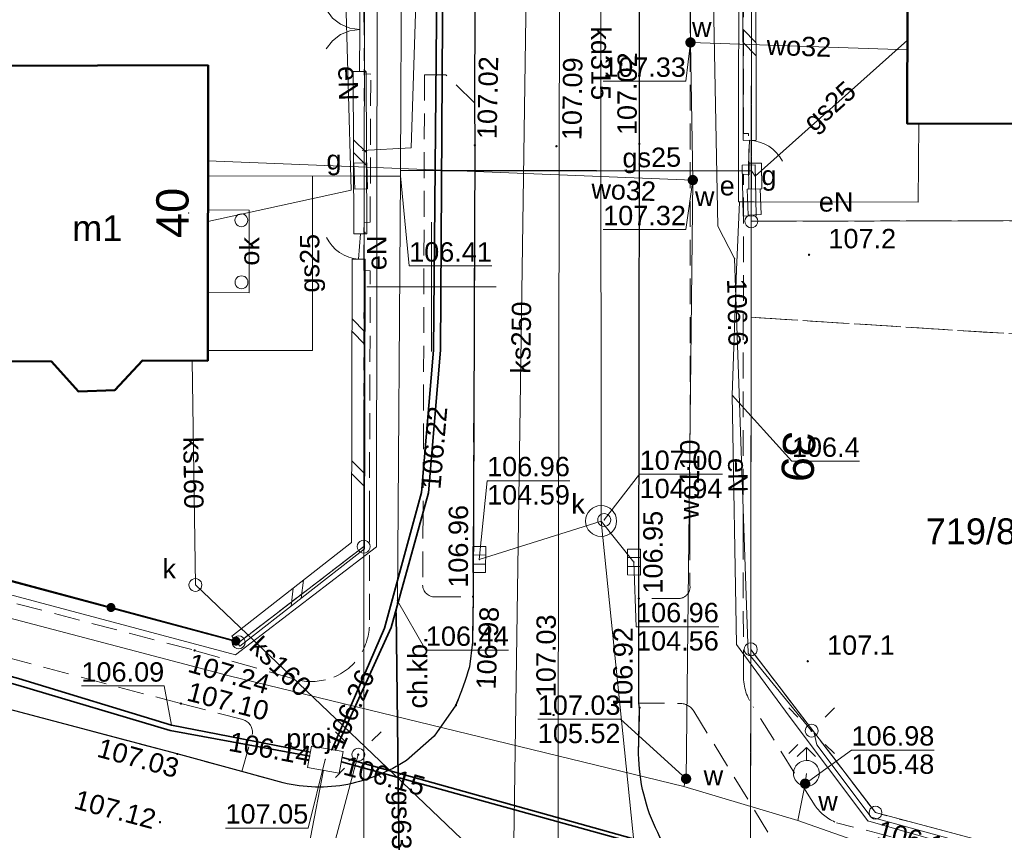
# Model space of a CAD drawing. Extents: x 6447898 to 6448503, y 5806748 to 5807122.
# Tile 47 of 50: x 6448434 to 6448472, y 5806929 to 5806960. Entities that reach past the tile are written whole.
import ezdxf
from ezdxf.enums import TextEntityAlignment as Align

# ---------------------------------------------------------------- set-up
doc = ezdxf.new("R2010")
doc.units = 0
doc.header["$PDSIZE"] = 0.75
for name, pattern in [('PRZER1-1', [2, 1, -1]), ('PRZER2-1', [3, 2, -1]), ('PRZER3-1', [4, 3, -1])]:
    doc.linetypes.add(name, pattern=pattern)
doc.layers.get('0').update_dxf_attribs({"linetype": 'CONTINUOUS', "lineweight": 13})
for name, color, linetype, lineweight in [('GEPADR', 7, 'CONTINUOUS', 18), ('GEPADR_O', 7, 'CONTINUOUS', 18), ('GEPPGD', 7, 'CONTINUOUS', 18), ('GESBZO', 1, 'CONTINUOUS', 50), ('GESBZO_O', 1, 'CONTINUOUS', 50), ('GESDZI', 7, 'CONTINUOUS', 18), ('GESDZI_O', 7, 'CONTINUOUS', 18), ('GESKKL', 3, 'PRZER3-1', 18), ('GESUZY', 3, 'PRZER1-1', 18), ('GSLDSO', 7, 'CONTINUOUS', 18), ('GSLINK', 7, 'CONTINUOUS', 18), ('GSLINK_O', 7, 'CONTINUOUS', 18), ('GSLKBR', 7, 'CONTINUOUS', 18), ('GSLKFU', 7, 'CONTINUOUS', 18), ('GSLKOG', 7, 'CONTINUOUS', 35), ('GSLKRW', 7, 'CONTINUOUS', 25), ('GSPWPN', 42, 'CONTINUOUS', 13), ('GSPWPN_O', 42, 'CONTINUOUS', 13), ('GSPWPS', 7, 'CONTINUOUS', 13), ('GSPWPS_O', 7, 'CONTINUOUS', 13), ('GSSKOA', 7, 'PRZER3-1', 18), ('GSSKOD', 7, 'PRZER2-1', 18), ('GSSKOD_O', 7, 'PRZER2-1', 18), ('GULEPR', 240, 'CONTINUOUS', 18), ('GULEPR_O', 240, 'CONTINUOUS', 18), ('GULGPR', 2, 'CONTINUOUS', 18), ('GULGPR_O', 2, 'CONTINUOUS', 18), ('GULKPR', 32, 'CONTINUOUS', 18), ('GULKPR_O', 32, 'CONTINUOUS', 18), ('GULLKT', 7, 'CONTINUOUS', 18), ('GULLOB', 7, 'CONTINUOUS', 35), ('GULTPR', 30, 'CONTINUOUS', 18), ('GULWPR', 5, 'CONTINUOUS', 18), ('GULWPR_O', 5, 'CONTINUOUS', 18), ('GUPELA', 7, 'CONTINUOUS', 18), ('GUPELA_O', 7, 'CONTINUOUS', 18), ('GUPESE', 240, 'CONTINUOUS', 18), ('GUPESE_O', 240, 'CONTINUOUS', 18), ('GUPGSG', 2, 'CONTINUOUS', 18), ('GUPGSG_O', 2, 'CONTINUOUS', 18), ('GUPISN', 7, 'PRZER1-1', 18), ('GUPIWZ', 7, 'CONTINUOUS', 18), ('GUPIWZ_O', 7, 'CONTINUOUS', 18), ('GUPKKS', 32, 'CONTINUOUS', 18), ('GUPKSD', 32, 'CONTINUOUS', 18), ('GUPKSD_O', 32, 'CONTINUOUS', 18), ('GUPPRZ', 7, 'CONTINUOUS', 18), ('GUPPRZ_O', 7, 'CONTINUOUS', 18), ('GUPWDT', 5, 'CONTINUOUS', 18), ('GUPWZA', 5, 'CONTINUOUS', 18), ('GUPWZA_O', 5, 'CONTINUOUS', 18), ('GUSIKP', 7, 'CONTINUOUS', 18)]:
    doc.layers.add(name, color=color, linetype=linetype, lineweight=lineweight)
doc.styles.add('GEO-INFO', font='arial.ttf')

# ---------------------------------------------------------------- blocks, each defined once
blk = doc.blocks.new('KOLO')
blk.add_hatch(color=0).paths.add_polyline_path([(-0.5, 0), (-0.482963, -0.12941), (-0.433013, -0.25), (-0.353553, -0.353553), (-0.25, -0.433013), (-0.12941, -0.482963), (0, -0.5), (0.12941, -0.482963), (0.25, -0.433013), (0.353553, -0.353553), (0.433013, -0.25), (0.482963, -0.12941), (0.5, 0), (0.482963, 0.12941), (0.433013, 0.25), (0.353553, 0.353553), (0.25, 0.433013), (0.12941, 0.482963), (0, 0.5), (-0.12941, 0.482963), (-0.25, 0.433013), (-0.353553, 0.353553), (-0.433013, 0.25), (-0.482963, 0.12941)])
blk = doc.blocks.new('POINT')
at = {"color": 0}
blk.add_point((0, 0), dxfattribs=at)
blk = doc.blocks.new('SUEO')
blk.add_hatch(color=0).paths.add_polyline_path([(-0.002174, 0.089974), (0.023762, 0.086807), (0.042561, 0.0793), (0.060131, 0.066965), (0.076266, 0.047786), (0.086234, 0.025762), (0.089972, 0.002226), (0.088646, -0.015553), (0.081114, -0.038994), (0.066834, -0.060276), (0.049699, -0.075033), (0.027576, -0.085671), (0.004027, -0.08991), (-0.019639, -0.087831), (-0.040932, -0.080154), (-0.059082, -0.067892), (-0.073734, -0.051607), (-0.08374, -0.032979), (-0.089221, -0.011817), (-0.089063, 0.012951), (-0.082571, 0.035806), (-0.069528, 0.057148), (-0.048957, 0.075519), (-0.026898, 0.085887)])
at = {"color": 0}
for points in [[(-1.767767, 1.767767), (-1.06066, 1.06066)], [(1.767767, 1.767767), (1.06066, 1.06066)], [(-1.767767, -1.767767), (-1.06066, -1.06066)], [(1.767767, -1.767767), (1.06066, -1.06066)]]:
    blk.add_lwpolyline(points, dxfattribs=at)
blk = doc.blocks.new('OKRAG_PELNY')
at = {"color": 0}
blk.add_lwpolyline([(0, 0.5), (0.12941, 0.482963), (0.25, 0.433013), (0.353553, 0.353553), (0.433013, 0.25), (0.482963, 0.12941), (0.5, 0), (0.482963, -0.12941), (0.433013, -0.25), (0.353553, -0.353553), (0.25, -0.433013), (0.12941, -0.482963), (0, -0.5), (-0.12941, -0.482963), (-0.25, -0.433013), (-0.353553, -0.353553), (-0.433013, -0.25), (-0.482963, -0.12941), (-0.5, 0), (-0.482963, 0.12941), (-0.433013, 0.25), (-0.353553, 0.353553), (-0.25, 0.433013), (-0.12941, 0.482963)], close=True, dxfattribs=at)
blk = doc.blocks.new('SUUS05')
at = {"color": 0}
blk.add_lwpolyline([(0.5, -0.25), (-0.5, -0.25), (-0.5, 0.25), (0.5, 0.25)], close=True, dxfattribs=at)
for points in [[(-0.175, -0.25), (-0.175, 0.25)], [(0.175, -0.25), (0.175, 0.25)]]:
    blk.add_lwpolyline(points, dxfattribs=at)
blk = doc.blocks.new('SUUS02')
at = {"color": 0}
for points in [[(-0.707107, 1.292893), (0, 2), (0.707107, 1.292893)], [(0, 1), (0, 2)]]:
    blk.add_lwpolyline(points, dxfattribs=at)
blk.add_lwpolyline([(0, 1), (0.173648, 0.984808), (0.34202, 0.939693), (0.5, 0.866025), (0.642788, 0.766044), (0.766044, 0.642788), (0.866025, 0.5), (0.939693, 0.34202), (0.984808, 0.173648), (1, 0), (0.984808, -0.173648), (0.939693, -0.34202), (0.866025, -0.5), (0.75575, -0.654861), (0.618159, -0.786053), (0.458227, -0.888835), (0.281733, -0.959493), (0.095056, -0.995472), (-0.095056, -0.995472), (-0.281733, -0.959493), (-0.458227, -0.888835), (-0.618159, -0.786053), (-0.75575, -0.654861), (-0.866025, -0.5), (-0.945001, -0.327068), (-0.989821, -0.142315), (-0.998867, 0.047582), (-0.971812, 0.235759), (-0.909632, 0.415415), (-0.814576, 0.580057), (-0.690079, 0.723734), (-0.540641, 0.841254), (-0.371662, 0.928368), (-0.189251, 0.981929)], close=True, dxfattribs=at)
blk = doc.blocks.new('SZAFA1')
at = {"color": 0}
blk.add_lwpolyline([(-1, -0.5), (-1, 0.5), (1, 0.5), (1, -0.5)], close=True, dxfattribs=at)
blk = doc.blocks.new('PION_C')
at = {"color": 0}
blk.add_lwpolyline([(0, 0.5), (0, -0.5)], dxfattribs=at)
blk = doc.blocks.new('ODTN_1')
at = {"color": 0}
for points in [[(-1, -0.5), (0, 0.5)], [(0, -0.5), (1, 0.5)]]:
    blk.add_lwpolyline(points, dxfattribs=at)
blk = doc.blocks.new('KTOK04')
at = {"color": 0}
blk.add_lwpolyline([(0, 0), (-0.01711, -0.261052), (-0.068148, -0.517638), (-0.152241, -0.765367), (-0.267949, -1), (-0.413293, -1.217523), (-0.585786, -1.414214), (-0.782477, -1.586707), (-1, -1.732051)], dxfattribs=at)
blk = doc.blocks.new('SLBRA')
at = {"color": 0}
for points in [[(1.732051, 1), (1.414214, 0.585786), (1, 0.267949), (0.517638, 0.068148), (0, 0)], [(0, 0), (0.517638, -0.068148), (1, -0.267949), (1.414214, -0.585786), (1.732051, -1)]]:
    blk.add_lwpolyline(points, dxfattribs=at)
blk = doc.blocks.new('EPPGS')
at = {"color": 0}
blk.add_lwpolyline([(0, 0.5), (0.154508, 0.475528), (0.293893, 0.404508), (0.404508, 0.293893), (0.475528, 0.154508), (0.5, 0), (0.475528, -0.154508), (0.404508, -0.293893), (0.293893, -0.404508), (0.154508, -0.475528), (0, -0.5), (-0.154508, -0.475528), (-0.293893, -0.404508), (-0.404508, -0.293893), (-0.475528, -0.154508), (-0.5, 0), (-0.475528, 0.154508), (-0.404508, 0.293893), (-0.293893, 0.404508), (-0.154508, 0.475528)], close=True, dxfattribs=at)

msp = doc.modelspace()

# ---------------------------------------------------------------- linework, layer by layer
at = {"elevation": 100, "flags": 128}
for points in [[(6448450, 5806947.5), (6448450, 5806952.5)], [(6448447.5, 5806950), (6448452.5, 5806950)]]:
    msp.add_lwpolyline(points, dxfattribs=at)
at = {"layer": 'GESBZO', "elevation": 10.18}
for points in [[(6448468.461, 5806970.541), (6448468.42, 5806956.322), (6448478.35, 5806956.291), (6448478.391, 5806970.511)], [(6448441.35, 5806958.581), (6448441.341, 5806947.138), (6448438.81, 5806947.145), (6448437.739, 5806945.994), (6448436.337, 5806945.94), (6448435.288, 5806947.109), (6448432.768, 5806947.115), (6448432.769, 5806952.117), (6448432.777, 5806958.558)]]:
    msp.add_lwpolyline(points, close=True, dxfattribs=at)
at = {"layer": 'GESDZI', "elevation": 10.22}
for points in [[(6448451.475, 5806843.245), (6448436.147, 5806843.125), (6448446.026, 5806890.422), (6448447.396, 5806911.94), (6448447.376, 5806939.938), (6448447.408, 5806962.689), (6448447.424, 5806979.994)], [(6448454.981, 5806978.402), (6448454.973, 5806968.901), (6448454.775, 5806858.844), (6448451.475, 5806843.245)], [(6448462.365, 5806935.958), (6448462.325, 5806908.98), (6448460.615, 5806886.432), (6448454.775, 5806858.844), (6448454.973, 5806968.901), (6448454.981, 5806978.402)], [(6448462.409, 5806976.837), (6448462.405, 5806973.555), (6448462.385, 5806952.537), (6448462.365, 5806935.958)], [(6448497.912, 5806969.357), (6448497.902, 5806952.606), (6448480.14, 5806952.572), (6448462.385, 5806952.537), (6448462.405, 5806973.555)], [(6448462.325, 5806908.98), (6448462.365, 5806935.958), (6448467.194, 5806929.638), (6448480.19, 5806926.168), (6448493.782, 5806922.538)]]:
    msp.add_lwpolyline(points, dxfattribs=at)
for points in [[(6448332.817, 5806965.509), (6448359.985, 5806958.259), (6448379.593, 5806953.02), (6448391.93, 5806949.73), (6448411.381, 5806944.54), (6448442.539, 5806936.231), (6448447.376, 5806939.938), (6448447.396, 5806911.94), (6448440.63, 5806921.2), (6448424.701, 5806925.452), (6448391.569, 5806934.296), (6448381.911, 5806936.874), (6448375.149, 5806938.679), (6448326.848, 5806951.572), (6448295.739, 5806959.876), (6448290.74, 5806961.21), (6448290.765, 5806976.733), (6448305.664, 5806972.762)], [(6448447.408, 5806962.689), (6448447.376, 5806939.938), (6448442.539, 5806936.231), (6448411.381, 5806944.54), (6448411.401, 5806962.609)], [(6448462.385, 5806952.537), (6448480.14, 5806952.572), (6448480.19, 5806926.168), (6448467.194, 5806929.638), (6448462.365, 5806935.958)]]:
    msp.add_lwpolyline(points, close=True, dxfattribs=at)
at = {"layer": 'GESKKL', "ltscale": 0.5}
for p, q in [((6448480.14, 5806952.572, 10.06), (6448462.385, 5806952.537, 10.06)), ((6448462.385, 5806952.537, 10.06), (6448462.38, 5806948.819, 10.06)), ((6448462.38, 5806948.819, 10.06), (6448462.365, 5806935.958, 10.06)), ((6448480.149, 5806947.69, 10.06), (6448462.38, 5806948.819, 10.06)), ((6448462.38, 5806948.819, 10.06), (6448480.149, 5806947.69, 10.06)), ((6448462.365, 5806935.958, 10.06), (6448467.194, 5806929.638, 10.06)), ((6448467.194, 5806929.638, 10.06), (6448480.19, 5806926.168, 10.06))]:
    msp.add_line(p, q, dxfattribs=at)
at = {"layer": 'GESUZY', "ltscale": 0.5}
for p, q in [((6448480.14, 5806952.572, 10.08), (6448462.385, 5806952.537, 10.08)), ((6448462.385, 5806952.537, 10.08), (6448462.38, 5806948.819, 10.08)), ((6448462.38, 5806948.819, 10.08), (6448462.365, 5806935.958, 10.08)), ((6448480.149, 5806947.69, 10.08), (6448462.38, 5806948.819, 10.08)), ((6448462.38, 5806948.819, 10.08), (6448480.149, 5806947.69, 10.08)), ((6448462.365, 5806935.958, 10.08), (6448467.194, 5806929.638, 10.08)), ((6448467.194, 5806929.638, 10.08), (6448480.19, 5806926.168, 10.08))]:
    msp.add_line(p, q, dxfattribs=at)
at = {"layer": 'GESUZY', "ltscale": 0.5, "elevation": 10.08}
for points in [[(6448447.424, 5806979.994), (6448447.408, 5806962.689), (6448447.393, 5806952.266), (6448447.376, 5806939.938), (6448447.396, 5806911.94), (6448446.026, 5806890.422), (6448436.147, 5806843.125), (6448451.475, 5806843.245), (6448454.775, 5806858.844), (6448460.615, 5806886.432), (6448462.325, 5806908.98), (6448462.365, 5806935.958), (6448462.38, 5806948.819), (6448462.385, 5806952.537), (6448462.405, 5806973.555), (6448462.409, 5806976.837)], [(6448462.405, 5806973.555), (6448462.385, 5806952.537), (6448480.14, 5806952.572), (6448497.902, 5806952.606), (6448497.912, 5806969.357)], [(6448493.782, 5806922.538), (6448480.19, 5806926.168), (6448467.194, 5806929.638), (6448462.365, 5806935.958), (6448462.325, 5806908.98), (6448467.163, 5806914.127), (6448490.547, 5806907.885)]]:
    msp.add_lwpolyline(points, dxfattribs=at)
for points in [[(6448332.817, 5806965.509), (6448359.985, 5806958.259), (6448379.593, 5806953.02), (6448391.93, 5806949.73), (6448411.381, 5806944.54), (6448442.539, 5806936.231), (6448447.376, 5806939.938), (6448447.396, 5806911.94), (6448440.63, 5806921.2), (6448424.701, 5806925.452), (6448391.569, 5806934.296), (6448381.911, 5806936.874), (6448375.149, 5806938.679), (6448326.848, 5806951.572), (6448295.739, 5806959.876), (6448290.74, 5806961.21), (6448290.765, 5806976.733), (6448305.664, 5806972.762)], [(6448421.111, 5806962.63), (6448447.408, 5806962.689), (6448447.393, 5806952.266), (6448447.376, 5806939.938), (6448442.539, 5806936.231), (6448411.381, 5806944.54), (6448411.401, 5806962.609)]]:
    msp.add_lwpolyline(points, close=True, dxfattribs=at)
at = {"layer": 'GSLDSO', "elevation": 10.18}
for points in [[(6448462.07, 5806955.67), (6448462.06, 5806963.25)], [(6448462.57, 5806955.67), (6448462.56, 5806963.25)], [(6448446.97, 5806958.339), (6448447, 5806952.049)], [(6448447.47, 5806958.341), (6448447.5, 5806952.051)], [(6448462.03, 5806954.705), (6448462.07, 5806952.735)], [(6448462.53, 5806954.715), (6448462.57, 5806952.745)], [(6448446.93, 5806951.07), (6448446.91, 5806940.102), (6448442.276, 5806936.477)], [(6448447.43, 5806951.07), (6448447.41, 5806939.858), (6448442.584, 5806936.083)]]:
    msp.add_lwpolyline(points, dxfattribs=at)
at = {"layer": 'GSLINK', "elevation": 10.18}
msp.add_lwpolyline([(6448441.347, 5806952.98), (6448442.948, 5806952.97), (6448442.939, 5806949.77), (6448441.339, 5806949.779)], dxfattribs=at)
at = {"layer": 'GSLKBR', "elevation": 10.18}
msp.add_lwpolyline([(6448447.24, 5806961.58), (6448447.22, 5806958.34)], dxfattribs=at)
at = {"layer": 'GSLKFU', "elevation": 10.18}
for points in [[(6448462.28, 5806954.71), (6448462.32, 5806955.67)], [(6448447.25, 5806952.05), (6448447.18, 5806951.07)]]:
    msp.add_lwpolyline(points, dxfattribs=at)
at = {"layer": 'GSLKOG', "elevation": 10.18}
msp.add_lwpolyline([(6448418.27, 5806942.78), (6448442.43, 5806936.28)], dxfattribs=at)
at = {"layer": 'GSLKRW', "elevation": 10.18}
for points in [[(6448451.716, 5806979.09), (6448451.71, 5806977.26), (6448451.72, 5806973.99), (6448451.7, 5806968.37), (6448451.67, 5806957.12), (6448451.68, 5806955.48), (6448451.61, 5806938), (6448451.59, 5806936.24), (6448451.47, 5806935.28, -0.022035), (6448450.95, 5806933.8), (6448450.11, 5806932.6), (6448449.04, 5806931.66, -0.09033), (6448446.76, 5806930.73, -0.10376), (6448444.26, 5806930.79), (6448442.66, 5806931.23), (6448440.16, 5806931.91), (6448418.02, 5806937.77)], [(6448432.58, 5806928.31), (6448438.84, 5806926.67), (6448441.27, 5806926.01), (6448445.23, 5806924.94), (6448453, 5806922.87), (6448462.08, 5806920.45), (6448466.07, 5806919.38), (6448468.25, 5806918.83), (6448469.61, 5806924.03), (6448467.16, 5806924.7), (6448463.24, 5806925.73, -0.083957), (6448460.86, 5806926.6, -0.148437), (6448458.76, 5806928.87, -0.111633), (6448458.02, 5806931.91), (6448458.06, 5806933.7), (6448458.03, 5806933.88), (6448458.03, 5806937.93), (6448458.05, 5806955.53), (6448458.06, 5806968.78), (6448458.08, 5806974.5), (6448458.091, 5806977.747)]]:
    msp.add_lwpolyline(points, format="xyb", dxfattribs=at)
at = {"layer": 'GSSKOA', "ltscale": 0.5, "elevation": 10.18}
msp.add_lwpolyline([(6448440.16, 5806931.91), (6448418.02, 5806937.77), (6448412.04, 5806939.4), (6448407.96, 5806940.46), (6448401.66, 5806942.14), (6448380.66, 5806947.76), (6448376.76, 5806948.76), (6448375.1, 5806949.7), (6448373.83, 5806950.85), (6448372.98, 5806952.13), (6448372.36, 5806953.96), (6448372.28, 5806955.71), (6448372.33, 5806957.13), (6448372.51, 5806984.37), (6448372.483, 5806995.784)], dxfattribs=at)
for points in [[(6448451.716, 5806979.09), (6448451.71, 5806977.26), (6448451.72, 5806973.99), (6448451.7, 5806968.37), (6448451.67, 5806957.12), (6448451.68, 5806955.48), (6448451.61, 5806938), (6448451.59, 5806936.24), (6448451.47, 5806935.28, -0.022035), (6448450.95, 5806933.8), (6448450.11, 5806932.6), (6448449.04, 5806931.66, -0.09033), (6448446.76, 5806930.73, -0.10376), (6448444.26, 5806930.79), (6448442.66, 5806931.23), (6448440.16, 5806931.91)], [(6448432.58, 5806928.31), (6448438.84, 5806926.67), (6448441.27, 5806926.01), (6448445.23, 5806924.94), (6448453, 5806922.87), (6448462.08, 5806920.45), (6448466.07, 5806919.38), (6448468.25, 5806918.83), (6448469.61, 5806924.03), (6448467.16, 5806924.7), (6448463.24, 5806925.73, -0.083957), (6448460.86, 5806926.6, -0.148437), (6448458.76, 5806928.87, -0.111633), (6448458.02, 5806931.91), (6448458.06, 5806933.7), (6448458.03, 5806933.88), (6448458.03, 5806937.93), (6448458.05, 5806955.53), (6448458.06, 5806968.78), (6448458.08, 5806974.5), (6448458.091, 5806977.747)]]:
    msp.add_lwpolyline(points, format="xyb", dxfattribs=at)
at = {"layer": 'GSSKOD', "ltscale": 0.5, "elevation": 10.18}
for points in [[(6448440.3, 5806933.86), (6448417.46, 5806939.92), (6448417.28, 5806939.17), (6448418.02, 5806937.77), (6448412.04, 5806939.4), (6448413.38, 5806940.24), (6448413.58, 5806940.98), (6448407.37, 5806942.58), (6448407.19, 5806941.85), (6448407.96, 5806940.46), (6448401.66, 5806942.14), (6448403.15, 5806942.94), (6448403.35, 5806943.71), (6448381.88, 5806949.4, 0.299322), (6448380.98, 5806948.93), (6448380.66, 5806947.76), (6448376.76, 5806948.76), (6448377.27, 5806950.77, 0.208675), (6448377.09, 5806951.81), (6448372.33, 5806957.13), (6448372.51, 5806984.37), (6448372.483, 5806995.784)], [(6448417.99, 5806941.92), (6448440.83, 5806935.92), (6448444.91, 5806934.75, 0.141703), (6448446.22, 5806934.89, 0.176207), (6448447.32, 5806935.87, 0.136786), (6448447.6, 5806937.11), (6448447.6, 5806941.1), (6448447.63, 5806950.62), (6448447.38, 5806950.63), (6448447.39, 5806952.49), (6448447.63, 5806952.5), (6448447.65, 5806958.23), (6448447.41, 5806958.24), (6448447.36, 5806963.28), (6448447.36, 5806967.37), (6448447.65, 5806967.36), (6448447.69, 5806976.71), (6448447.32, 5806976.68), (6448447.332, 5806980.014)], [(6448460.045, 5806977.335), (6448460.04, 5806973.72), (6448459.2, 5806973.73), (6448458.07, 5806974.85), (6448458.06, 5806968.78), (6448459.21, 5806969.81), (6448460.02, 5806969.82), (6448460.01, 5806940.42), (6448460.01, 5806938.42, -0.464345), (6448459.54, 5806937.93), (6448458.03, 5806937.93), (6448458.03, 5806933.88), (6448459.62, 5806933.87, -0.24543), (6448460.16, 5806933.57), (6448463.53, 5806928.06, -0.23367), (6448463.65, 5806927.32), (6448463.24, 5806925.73), (6448467.16, 5806924.7)], [(6448467.16, 5806924.7), (6448467.56, 5806926.12, -0.482564), (6448468.2, 5806926.42), (6448470.12, 5806925.9), (6448470.7, 5806927.96), (6448465.69, 5806929.25, -0.149732), (6448464.86, 5806929.9), (6448462.46, 5806933.73, -0.151606), (6448462.08, 5806934.94), (6448462.07, 5806940.45), (6448462.08, 5806954.36), (6448462.3, 5806954.34), (6448462.28, 5806955.94), (6448462.08, 5806955.94), (6448462.09, 5806962.9), (6448462.29, 5806962.88), (6448462.33, 5806964.49), (6448462.1, 5806964.48), (6448462.11, 5806969.81), (6448462.34, 5806969.81), (6448462.27, 5806973.61), (6448462.1, 5806973.63), (6448462.11, 5806976.9)], [(6448451.7, 5806968.37), (6448451.67, 5806957.12), (6448450.56, 5806958.21), (6448449.73, 5806958.21), (6448449.68, 5806941.25), (6448449.66, 5806938.45, 0.40393), (6448450.14, 5806937.99), (6448451.61, 5806938), (6448451.59, 5806936.24), (6448451.47, 5806935.28, -0.045461), (6448450.97, 5806933.9), (6448450.95, 5806933.8), (6448450.11, 5806932.6), (6448449.04, 5806931.66, -0.09033), (6448446.76, 5806930.73, -0.10376), (6448444.26, 5806930.79), (6448442.66, 5806931.23), (6448443.06, 5806932.66, 0.388877), (6448442.7, 5806933.24), (6448440.3, 5806933.86)]]:
    msp.add_lwpolyline(points, format="xyb", dxfattribs=at)
at = {"layer": 'GULEPR', "elevation": 10.14}
for points in [[(6448460.735, 5806977.19), (6448460.72, 5806973.88), (6448461.72, 5806973.53), (6448460.69, 5806973.14), (6448461.09, 5806952.35), (6448461.74, 5806951.1), (6448462.26, 5806935.81), (6448464.72, 5806932.81)], [(6448461.914, 5806976.942), (6448461.885, 5806953.288), (6448462.495, 5806953.287)], [(6448447.903, 5806962.686), (6448447.876, 5806939.937)], [(6448447.177, 5806962.039), (6448446.654, 5806962.015), (6448446.893, 5806953.738), (6448441.345, 5806952.525)], [(6448375.68, 5806957.23), (6448379.465, 5806952.537), (6448394.86, 5806948.43), (6448411.252, 5806944.057), (6448442.41, 5806935.748), (6448447.876, 5806939.937)], [(6448468.87, 5806956.32), (6448468.842, 5806953.271), (6448462.495, 5806953.287)], [(6448462.495, 5806953.287), (6448462.26, 5806953.29), (6448461.93, 5806953.27), (6448461.81, 5806950.65), (6448461.65, 5806945.8), (6448461.81, 5806936.15), (6448463.85, 5806933.38), (6448466.9, 5806929.32), (6448475.7, 5806926.79), (6448480.57, 5806925.54), (6448480.71, 5806926), (6448480.76, 5806926.11)]]:
    msp.add_lwpolyline(points, dxfattribs=at)
at = {"layer": 'GULEPR', "ltscale": 0.5, "elevation": 10.14}
for points in [[(6448464.82, 5806932.71), (6448464.924, 5806932.264), (6448467.02, 5806929.464), (6448470.895, 5806928.41), (6448470.126, 5806925.735), (6448471.433, 5806925.385), (6448468.813, 5806915.605), (6448462.076, 5806917.368), (6448460.374, 5806916.1)], [(6448445.008, 5806923.808), (6448447.167, 5806931.885)]]:
    msp.add_lwpolyline(points, dxfattribs=at)
at = {"layer": 'GULGPR', "elevation": 10.14}
for points in [[(6448448.68, 5806937.84), (6448448.796, 5806954.286), (6448448.797, 5806954.5), (6448448.912, 5806979.681)], [(6448468.43, 5806959.542), (6448462.536, 5806954.286)], [(6448462.536, 5806954.286), (6448462.387, 5806954.486), (6448456.386, 5806954.492), (6448450.385, 5806954.498), (6448448.797, 5806954.5)], [(6448447.266, 5806954.289), (6448445.392, 5806954.286), (6448445.389, 5806947.534), (6448441.338, 5806947.538)], [(6448445.392, 5806954.286), (6448441.341, 5806954.29)], [(6448448.796, 5806954.286), (6448447.396, 5806954.288), (6448447.266, 5806954.289)], [(6448448.68, 5806937.84), (6448448.63, 5806937.37), (6448448.83, 5806921.32), (6448448.71, 5806920.32), (6448448.82, 5806919.85), (6448448.76, 5806918.27)]]:
    msp.add_lwpolyline(points, dxfattribs=at)
at = {"layer": 'GULKPR', "elevation": 10.14}
for points in [[(6448453.81, 5806978.649), (6448453.78, 5806969.36), (6448453.16, 5806926.71)], [(6448467.4, 5806923.32), (6448458.19, 5806925.12), (6448456.57, 5806940.93), (6448456.55, 5806976.38), (6448456.544, 5806978.073)], [(6448440.861, 5806938.455), (6448440.74, 5806947.139)], [(6448451.85, 5806939.44), (6448456.57, 5806940.93)], [(6448457.84, 5806939.34), (6448456.57, 5806940.93)], [(6448453.16, 5806926.71), (6448440.861, 5806938.455)]]:
    msp.add_lwpolyline(points, dxfattribs=at)
at = {"layer": 'GULLKT', "elevation": 10.12}
msp.add_lwpolyline([(6448445.815, 5806931.28), (6448444.312, 5806923.46, 0.168825), (6448446.101, 5806915.923), (6448446.931, 5806915.043, -0.071), (6448447.645, 5806910.291), (6448446.482, 5806892.13), (6448446.301, 5806890.269), (6448445.93, 5806888.091), (6448436.42, 5806842.909), (6448435.378, 5806842.501), (6448391.951, 5806842.26), (6448385.938, 5806842.523), (6448380.913, 5806843.102), (6448379.737, 5806843.34), (6448297.622, 5806860.275)], format="xyb", dxfattribs=at)
at = {"layer": 'GULLOB', "elevation": 10.12}
for points in [[(6448446.14, 5806932.07), (6448448.18, 5806936.78), (6448449.62, 5806942.04), (6448450.08, 5806947.55), (6448450.31, 5806973.03), (6448450.286, 5806979.391)], [(6448450.459, 5806979.355), (6448450.5, 5806973.03), (6448450.35, 5806947.54), (6448449.88, 5806942.02), (6448448.44, 5806936.81), (6448446.27, 5806932.05)], [(6448450.385, 5806954.498), (6448456.386, 5806954.492)], [(6448375.82, 5806950.28), (6448408.56, 5806941.59), (6448433.98, 5806934.57), (6448439.88, 5806932.82)], [(6448375.87, 5806950.39), (6448408.6, 5806941.82), (6448434.01, 5806934.83), (6448439.93, 5806933.03)], [(6448448.63, 5806937.37), (6448448.83, 5806921.32)], [(6448445.29, 5806931.82), (6448439.88, 5806932.82)], [(6448445.32, 5806931.98), (6448439.93, 5806933.03)], [(6448446.52, 5806931.6), (6448469.63, 5806925.2)], [(6448446.55, 5806931.78), (6448469.65, 5806925.32)]]:
    msp.add_lwpolyline(points, dxfattribs=at)
at = {"layer": 'GULTPR', "elevation": 10.14}
msp.add_lwpolyline([(6448462.36, 5806962.55), (6448449.46, 5806962.99), (6448449.22, 5806955.38), (6448447.32, 5806955.28)], dxfattribs=at)
at = {"layer": 'GULWPR', "elevation": 10.14}
for points in [[(6448460.011, 5806977.342), (6448460.03, 5806959.46), (6448460.12, 5806954.13), (6448459.86, 5806930.95)], [(6448298.64, 5806972.9), (6448302.56, 5806972.42), (6448305.39, 5806971.52), (6448316.52, 5806968.54), (6448332.52, 5806964.25), (6448335.04, 5806963.57), (6448359.58, 5806956.95), (6448372.01, 5806953.89), (6448376.47, 5806952.71), (6448379.37, 5806951.78), (6448391.38, 5806948.54), (6448392.43, 5806948.26), (6448410.98, 5806943.31), (6448429.26, 5806938.33), (6448442.17, 5806934.93), (6448459.77, 5806930.65), (6448464.19, 5806929.34), (6448466.98, 5806928.36), (6448479.38, 5806924.96), (6448480.71, 5806924.63), (6448493.513, 5806921.321)], [(6448468.429, 5806959.172), (6448460.03, 5806959.46)], [(6448460.12, 5806954.13), (6448441.342, 5806954.88)], [(6448459.86, 5806930.95), (6448459.77, 5806930.65)], [(6448464.52, 5806931.16), (6448464.47, 5806930.76), (6448464.19, 5806929.34)]]:
    msp.add_lwpolyline(points, dxfattribs=at)
at = {"layer": 'GUPPRZ_O', "elevation": 10.8, "flags": 128}
for points in [[(6448456.649, 5806957.961), (6448459.853, 5806957.961), (6448460.03, 5806959.46)], [(6448452.341, 5806950.806), (6448449.137, 5806950.806), (6448448.8, 5806954.29)], [(6448456.649, 5806952.216), (6448459.852, 5806952.216), (6448460.12, 5806954.13)], [(6448466.578, 5806943.247), (6448463.957, 5806943.247), (6448461.65, 5806945.8)], [(6448461.265, 5806942.738), (6448458.062, 5806942.738), (6448456.69, 5806940.97)], [(6448458.062, 5806942.738), (6448461.265, 5806942.738)], [(6448455.359, 5806942.491), (6448452.156, 5806942.491), (6448451.85, 5806939.44)], [(6448452.156, 5806942.491), (6448455.359, 5806942.491)], [(6448461.126, 5806936.838), (6448457.922, 5806936.838), (6448457.84, 5806939.34)], [(6448452.988, 5806935.93), (6448449.785, 5806935.93), (6448448.68, 5806937.84)], [(6448457.922, 5806936.838), (6448461.126, 5806936.838)], [(6448436.448, 5806934.543), (6448439.651, 5806934.543), (6448439.93, 5806933.03)], [(6448454.117, 5806933.253), (6448457.32, 5806933.253), (6448459.86, 5806930.95)], [(6448454.117, 5806933.253), (6448457.32, 5806933.253)], [(6448469.47, 5806932.063), (6448466.267, 5806932.063), (6448464.47, 5806930.76)], [(6448466.267, 5806932.063), (6448469.47, 5806932.063)], [(6448442.026, 5806929.043), (6448445.229, 5806929.043), (6448445.89, 5806931.7)], [(6448442.026, 5806929.043), (6448445.229, 5806929.043)]]:
    msp.add_lwpolyline(points, dxfattribs=at)
at = {"layer": 'GUSIKP', "elevation": 10.14}
msp.add_lwpolyline([(6448456.57, 5806940.33, -1), (6448456.57, 5806941.53, -1)], format="xyb", close=True, dxfattribs=at)
msp.add_lwpolyline([(6448446.58, 5806932), (6448446.43, 5806931.17), (6448445.2, 5806931.39), (6448445.35, 5806932.21)], close=True, dxfattribs=at)

# ---------------------------------------------------------------- block references
at = {"layer": 'GEPADR'}
for p in [(6448440.595, 5806952.86, 10.28), (6448464.21, 5806943.42, 10.28)]:
    msp.add_blockref('POINT', p, dxfattribs=at)
at = {"layer": 'GEPPGD', "xscale": 0.5, "yscale": 0.5}
for p in [(6448462.385, 5806952.537, 10.24), (6448447.376, 5806939.938, 10.24), (6448442.539, 5806936.231, 10.24), (6448462.365, 5806935.958, 10.24), (6448467.194, 5806929.638, 10.24)]:
    msp.add_blockref('EPPGS', p, dxfattribs=at)
at = {"layer": 'GSLDSO', "xscale": 0.5, "yscale": 0.5}
for name, p, rotation in [('ODTN_1', (6448462.315, 5806959.46, 10.18), 90.07558806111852), ('PION_C', (6448447.22, 5806958.34, 10.18), 270.2732687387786), ('ODTN_1', (6448447.235, 5806955.195, 10.18), 270.2732687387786), ('PION_C', (6448462.32, 5806955.67, 10.18), 90.07558806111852), ('PION_C', (6448462.28, 5806954.71, 10.18), 271.1632062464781), ('PION_C', (6448462.32, 5806952.74, 10.18), 271.1632062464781), ('PION_C', (6448447.25, 5806952.05, 10.18), 270.2732687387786), ('PION_C', (6448447.18, 5806951.07, 10.18), 269.8966713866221), ('ODTN_1', (6448447.175, 5806948.262, 10.18), 269.8966713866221), ('ODTN_1', (6448447.165, 5806942.763, 10.18), 269.8966713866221), ('ODTN_1', (6448444.805, 5806938.138, 10.18), 218.0339754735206), ('PION_C', (6448442.43, 5806936.28, 10.18), 218.0339754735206)]:
    msp.add_blockref(name, p, dxfattribs=dict(at, rotation=rotation))
at = {"layer": 'GSLKBR', "xscale": 0.75, "yscale": 0.75, "rotation": 179.6463268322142}
msp.add_blockref('SLBRA', (6448447.23, 5806959.96, 10.18), dxfattribs=at)
at = {"layer": 'GSLKFU', "xscale": 0.75, "yscale": 0.75}
for p, rotation in [((6448462.32, 5806955.67, 10.18), 87.61405596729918), ((6448447.18, 5806951.07, 10.18), 265.9143832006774)]:
    msp.add_blockref('KTOK04', p, dxfattribs=dict(at, rotation=rotation))
at = {"layer": 'GSLKOG', "xscale": 0.35, "yscale": 0.35}
for p in [(6448437.592, 5806937.581, 10.18), (6448442.43, 5806936.28, 10.18)]:
    msp.add_blockref('KOLO', p, dxfattribs=at)
at = {"layer": 'GSPWPN', "xscale": 0.09, "yscale": 0.09}
for p in [(6448447.44, 5806958.33, 10.08), (6448447.41, 5806952.09, 10.08), (6448464.62, 5806951.24, 10.08), (6448464.57, 5806935.5, 10.08)]:
    msp.add_blockref('KOLO', p, dxfattribs=at)
at = {"layer": 'GSPWPS', "xscale": 0.09, "yscale": 0.09}
for p in [(6448451.68, 5806955.48, 10.08), (6448454.84, 5806955.44, 10.08), (6448458.05, 5806955.53, 10.08), (6448451.61, 5806938, 10.08), (6448458.03, 5806937.93, 10.08), (6448440.83, 5806935.92, 10.08), (6448440.3, 5806933.86, 10.08), (6448450.95, 5806933.8, 10.08), (6448458.06, 5806933.7, 10.08), (6448454.73, 5806933.42, 10.08), (6448440.16, 5806931.91, 10.08), (6448439.49, 5806929.27, 10.08)]:
    msp.add_blockref('KOLO', p, dxfattribs=at)
at = {"layer": 'GUPELA', "xscale": 0.5, "yscale": 0.5}
for name, p in [('SUEO', (6448464.72, 5806932.81, 10.15)), ('SUEO', (6448447.167, 5806931.885, 10.15)), ('OKRAG_PELNY', (6448464.72, 5806932.81, 10.16)), ('OKRAG_PELNY', (6448447.167, 5806931.885, 10.16))]:
    msp.add_blockref(name, p, dxfattribs=at)
at = {"layer": 'GUPESE', "xscale": 0.5, "yscale": 0.5, "rotation": 272.0940515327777}
msp.add_blockref('SZAFA1', (6448462.495, 5806953.287, 10.16), dxfattribs=at)
at = {"layer": 'GUPGSG', "xscale": 0.5, "yscale": 0.5}
for p, rotation in [((6448447.266, 5806954.289, 10.16), 271.6861799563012), ((6448462.536, 5806954.286, 10.16), 270.4084428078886)]:
    msp.add_blockref('SZAFA1', p, dxfattribs=dict(at, rotation=rotation))
at = {"layer": 'GUPISN', "xscale": 0.5, "yscale": 0.5}
for p in [(6448442.64, 5806952.576, 10.16), (6448442.646, 5806950.175, 10.16)]:
    msp.add_blockref('OKRAG_PELNY', p, dxfattribs=at)
at = {"layer": 'GUPIWZ', "xscale": 0.5, "yscale": 0.5}
msp.add_blockref('OKRAG_PELNY', (6448456.69, 5806940.97, 10.18), dxfattribs=at)
at = {"layer": 'GUPKKS'}
for p, rotation in [((6448451.85, 5806939.44, 10.16), 89.82020141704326), ((6448457.84, 5806939.34, 10.16), 89.94429229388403)]:
    msp.add_blockref('SUUS05', p, dxfattribs=dict(at, rotation=rotation))
at = {"layer": 'GUPKSD', "xscale": 0.5, "yscale": 0.5}
msp.add_blockref('OKRAG_PELNY', (6448440.861, 5806938.455, 10.16), dxfattribs=at)
at = {"layer": 'GUPPRZ'}
for p in [(6448460.03, 5806959.46, 10.16), (6448448.8, 5806954.29, 10.16), (6448460.12, 5806954.13, 10.16), (6448461.74, 5806951.1, 10.16), (6448461.65, 5806945.8, 10.16), (6448449.88, 5806942.02, 10.16), (6448456, 5806940.75, 10.16), (6448456.69, 5806940.97, 10.16), (6448456.94, 5806940.46, 10.16), (6448457.59, 5806939.65, 10.16), (6448451.85, 5806939.44, 10.16), (6448452.1, 5806939.52, 10.16), (6448457.84, 5806939.34, 10.16), (6448448.68, 5806937.84, 10.16), (6448439.93, 5806933.03, 10.16), (6448446.14, 5806932.07, 10.16), (6448445.29, 5806931.82, 10.16), (6448445.89, 5806931.7, 10.16), (6448446.52, 5806931.6, 10.16), (6448459.86, 5806930.95, 10.16), (6448464.47, 5806930.76, 10.16), (6448466.9, 5806929.32, 10.16)]:
    msp.add_blockref('POINT', p, dxfattribs=at)
at = {"layer": 'GUPWDT', "xscale": 0.5, "yscale": 0.5}
msp.add_blockref('SUUS02', (6448464.52, 5806931.16, 10.16), dxfattribs=at)
at = {"layer": 'GUPWZA', "xscale": 0.4, "yscale": 0.4}
for p in [(6448460.03, 5806959.46, 10.16), (6448460.12, 5806954.13, 10.16)]:
    msp.add_blockref('KOLO', p, dxfattribs=at)
for p, rotation in [((6448459.86, 5806930.95, 10.16), 83.73835509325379), ((6448464.47, 5806930.76, 10.16), 258.5189685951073)]:
    msp.add_blockref('KOLO', p, dxfattribs=dict(at, rotation=rotation))

# ---------------------------------------------------------------- texts
at = {"layer": 'GEPADR_O', "style": 'GEO-INFO'}
msp.add_text('40', height=1.25, rotation=89.9525, dxfattribs=at).set_placement((6448440.595, 5806952.86, 10.8), align=Align.CENTER)
msp.add_text('39', height=1.25, rotation=267, dxfattribs=at).set_placement((6448464.21, 5806943.42, 10.8), align=Align.MIDDLE)
at = {"layer": 'GESBZO_O', "style": 'GEO-INFO'}
msp.add_text('m1', height=1, dxfattribs=at).set_placement((6448437.059, 5806952.269, 10.8), align=Align.MIDDLE)
at = {"layer": 'GESDZI_O', "style": 'GEO-INFO'}
msp.add_text('719/85', height=1, dxfattribs=at).set_placement((6448471.277, 5806940.551, 10.8), align=Align.MIDDLE)
at = {"layer": 'GSLINK_O', "style": 'GEO-INFO'}
msp.add_text('ok', height=0.75, rotation=89.8461, dxfattribs=at).set_placement((6448442.943, 5806951.37, 10.8), align=Align.MIDDLE)
at = {"layer": 'GSPWPN_O', "style": 'GEO-INFO'}
for s, p in [('107.2', (6448465.37, 5806951.49, 10.8)), ('107.1', (6448465.32, 5806935.75, 10.8))]:
    msp.add_text(s, height=0.75, dxfattribs=at).set_placement(p)
at = {"layer": 'GSPWPS_O', "style": 'GEO-INFO'}
for s, rotation, p in [('107.02', 88.7881, (6448452.521, 5806955.712, 10.8)), ('107.09', 89.2727, (6448455.808, 5806955.672, 10.8)), ('107.02', 89.7976, (6448457.946, 5806955.871, 10.8)), ('106.96', 89.8202, (6448451.41, 5806938.346, 10.8)), ('106.95', 89.9443, (6448458.948, 5806938.12, 10.8)), ('106.98', 87.5524, (6448452.481, 5806934.395, 10.8)), ('107.03', 89.8183, (6448454.808, 5806934.106, 10.8)), ('107.24', 343.999, (6448440.523, 5806935.103, 10.8)), ('107.10', 345.5153, (6448440.481, 5806933.99, 10.8)), ('107.03', 344.7837, (6448437.005, 5806931.816, 10.8)), ('107.12', 345.1749, (6448436.111, 5806929.812, 10.8))]:
    msp.add_text(s, height=0.75, rotation=rotation, dxfattribs=at).set_placement(p)
msp.add_text('106.92', height=0.75, rotation=89.8261, dxfattribs=at).set_placement((6448457.792, 5806936.821, 10.8), align=Align.RIGHT)
at = {"layer": 'GSSKOD_O', "style": 'GEO-INFO'}
msp.add_text('ch.kb.', height=0.75, rotation=89.948, dxfattribs=at).set_placement((6448449.447, 5806935.066, 10.8), align=Align.MIDDLE)
at = {"layer": 'GULEPR_O', "style": 'GEO-INFO'}
for rotation, p in [(271.6509, (6448446.774, 5806957.877, 10.8)), (359.8538, (6448465.669, 5806953.279, 10.8)), (89.9315, (6448447.889, 5806951.311, 10.8)), (270.9499, (6448461.861, 5806942.704, 10.8))]:
    msp.add_text('eN', height=0.75, rotation=rotation, dxfattribs=at).set_placement(p, align=Align.MIDDLE)
at = {"layer": 'GULGPR_O', "style": 'GEO-INFO'}
for s, rotation, p in [('gs25', 41.7249, (6448465.483, 5806956.914, 10.8)), ('gs25', 0.9946, (6448458.533, 5806954.9, 10.8)), ('gs25', 89.9694, (6448445.391, 5806950.91, 10.8)), ('gs63', 270.7139, (6448448.73, 5806929.345, 10.8))]:
    msp.add_text(s, height=0.75, rotation=rotation, dxfattribs=at).set_placement(p, align=Align.MIDDLE)
at = {"layer": 'GULKPR_O', "style": 'GEO-INFO'}
for s, rotation, p in [('kd315', 270.0323, (6448456.56, 5806958.655, 10.8)), ('ks250', 89.1672, (6448453.47, 5806948.035, 10.8))]:
    msp.add_text(s, height=0.75, rotation=rotation, dxfattribs=at).set_placement(p, align=Align.MIDDLE_CENTER)
for rotation, p in [(270.7985, (6448440.801, 5806942.797, 10.8)), (316.3197, (6448444.172, 5806935.308, 10.8))]:
    msp.add_text('ks160', height=0.75, rotation=rotation, dxfattribs=at).set_placement(p, align=Align.MIDDLE)
at = {"layer": 'GULWPR_O', "style": 'GEO-INFO'}
for rotation, p in [(358.0361, (6448464.23, 5806959.316, 10.8)), (357.8032, (6448457.444, 5806953.742, 10.8))]:
    msp.add_text('wo32', height=0.75, rotation=rotation, dxfattribs=at).set_placement(p, align=Align.MIDDLE)
msp.add_text('wo110', height=0.75, rotation=89.3574, dxfattribs=at).set_placement((6448459.99, 5806942.54, 10.8), align=Align.MIDDLE_CENTER)
at = {"layer": 'GUPELA_O', "style": 'GEO-INFO'}
msp.add_text('proj.', height=0.75, dxfattribs=at).set_placement((6448446.417, 5806932.135, 10.8), align=Align.RIGHT)
at = {"layer": 'GUPESE_O', "style": 'GEO-INFO'}
msp.add_text('e', height=0.75, dxfattribs=at).set_placement((6448461.745, 5806953.537, 10.8), align=Align.RIGHT)
at = {"layer": 'GUPGSG_O', "style": 'GEO-INFO'}
for p in [(6448446.516, 5806954.539, 10.8), (6448463.359, 5806953.936, 10.8)]:
    msp.add_text('g', height=0.75, dxfattribs=at).set_placement(p, align=Align.RIGHT)
at = {"layer": 'GUPIWZ_O', "style": 'GEO-INFO'}
msp.add_text('k', height=0.75, dxfattribs=at).set_placement((6448455.94, 5806941.22, 10.8), align=Align.RIGHT)
at = {"layer": 'GUPKSD_O', "style": 'GEO-INFO'}
msp.add_text('k', height=0.75, dxfattribs=at).set_placement((6448440.111, 5806938.705, 10.8), align=Align.RIGHT)
at = {"layer": 'GUPPRZ_O', "style": 'GEO-INFO'}
for s, p in [('107.33', (6448456.649, 5806958.504)), ('107.32', (6448456.649, 5806952.759)), ('106.41', (6448449.137, 5806951.348)), ('106.4', (6448463.957, 5806943.79)), ('106.44', (6448449.785, 5806936.473)), ('106.09', (6448436.448, 5806935.086))]:
    msp.add_text(s, height=0.75, dxfattribs=at).set_placement(p, align=Align.MIDDLE_LEFT)
msp.add_text('106.6', height=0.75, rotation=271.3044, dxfattribs=at).set_placement((6448461.879, 5806947.694, 10.8), align=Align.MIDDLE_RIGHT)
for s, rotation, p in [('106.22', 85.1333, (6448449.973, 5806942.172, 10.8)), ('106.26', 66.5815, (6448446.211, 5806932.177, 10.8)), ('106.14', 349.5275, (6448442.176, 5806932.408, 10.8)), ('106.15', 344.5207, (6448446.639, 5806931.488, 10.8)), ('106.1', 344.7976, (6448467.289, 5806928.993, 10.8))]:
    msp.add_text(s, height=0.75, rotation=rotation, dxfattribs=at).set_placement(p, align=Align.MIDDLE_LEFT)
for s, p in [('106.96', (6448452.156, 5806942.664)), ('107.00', (6448458.062, 5806942.91)), ('104.59', (6448452.156, 5806941.569)), ('104.94', (6448458.062, 5806941.815)), ('106.96', (6448457.922, 5806937.01)), ('104.56', (6448457.922, 5806935.915)), ('107.03', (6448454.117, 5806933.425)), ('105.52', (6448454.117, 5806932.33)), ('106.98', (6448466.267, 5806932.236)), ('105.48', (6448466.267, 5806931.141)), ('107.05', (6448442.026, 5806929.216))]:
    msp.add_text(s, height=0.75, dxfattribs=at).set_placement(p)
at = {"layer": 'GUPWZA_O', "style": 'GEO-INFO'}
for p in [(6448460.846, 5806959.672, 10.8), (6448460.959, 5806953.124, 10.8), (6448461.296, 5806930.699, 10.8), (6448465.735, 5806929.712, 10.8)]:
    msp.add_text('w', height=0.75, dxfattribs=at).set_placement(p, align=Align.RIGHT)

doc.saveas('drawing.dxf')
